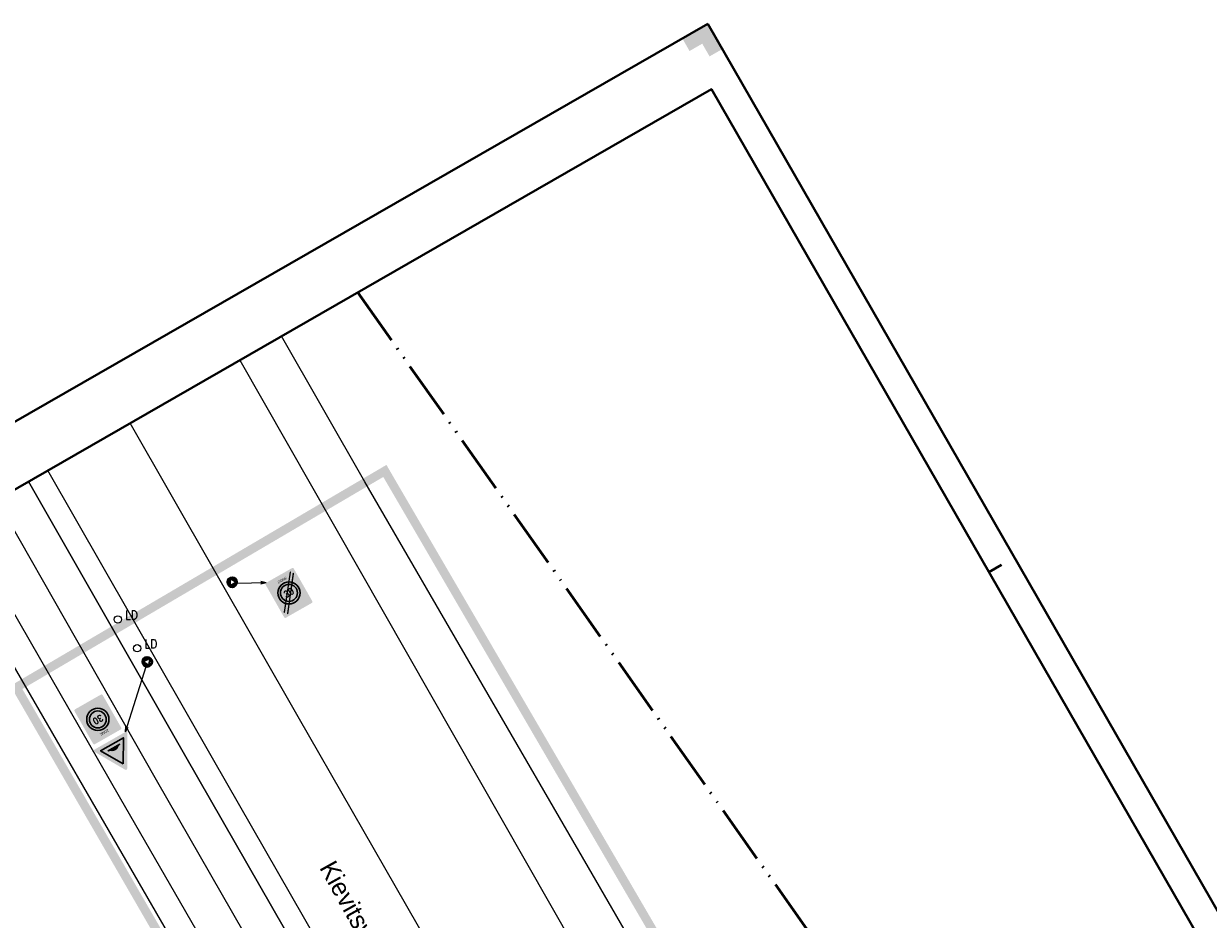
# Model space of a CAD drawing. Header units: metres. Extents: x 148742 to 148951, y 485553 to 485794.
# Tile 52 of 53: x 148799 to 148880, y 485733 to 485794. Entities that reach past the tile are written whole.
import ezdxf

# ---------------------------------------------------------------- set-up
doc = ezdxf.new("R2010")
doc.units = ezdxf.units.M
doc.header["$MEASUREMENT"] = 0
doc.linetypes.add('bladgr', pattern=[6.12, 4, -0.66, 0.07, -0.66, 0.07, -0.66])
for name, color, linetype, lineweight in [('BWR-nieuw-straatmeubilair', 7, 'Continuous', 40), ('N-WE-VW-BORDEN_TEXT_ZWART', 7, 'Continuous', 0), ('N-WE-VW-VERKEERSTEKEN', 7, 'Continuous', 30), ('TOP-L-topo objecten punt', 7, 'Continuous', 0), ('TOP-L-topo objecten vlak', 7, 'Continuous', 0), ('TOP-T-topo huisnummering naamgeving', 7, 'Continuous', 0), ('WVB-alg-bladgrens', 2, 'bladgr', 53), ('WVB-alg-onderhoek', 7, 'Continuous', 30), ('WVB-alg-werkgrens', 6, 'Continuous', 53), ('WVB-dim-terr-maatvoering 018', 7, 'Continuous', 13)]:
    doc.layers.add(name, color=color, linetype=linetype, lineweight=lineweight)
doc.styles.add('1 200   0.18', font='WORKING.shx', dxfattribs={"height": 0.36})
doc.styles.add('Civitas Borden', font='arial.ttf', dxfattribs={"width": 0.9, "height": 0.077015})
doc.styles.add('Style-INTL_ISO', font='INTL_ISO.shx')
doc.styles.add('Style-STANDARD', font='STANDARD.shx')
doc.dimstyles.new('Note 1 200', dxfattribs={"dimtxt": 0.36, "dimasz": 0.36, "dimexe": 0.18, "dimexo": 0.0625, "dimgap": 0.18, "dimtad": 1, "dimzin": 0, "dimdsep": 46, "dimtxsty": '1 200   0.18', "dimblk": 'TerminatorOpen_0.5', "dimcen": 0, "dimclrd": 256, "dimclre": 256, "dimclrt": 1, "dimazin": 0, "dimtfac": 1, "dimtdec": 0, "dimtmove": 1, "dimatfit": 1, "dimldrblk": 'TerminatorOpen_0.5', "dimfxl": 0.18, "dimfxlon": 1, "dimfrac": 2, "dimtolj": 1, "dimtzin": 0, "dimlwd": -1, "dimlwe": -1, "dimarcsym": 0})

# ---------------------------------------------------------------- blocks, each defined once
blk = doc.blocks.new('121')
at = {"layer": 'TOP-L-topo objecten punt', "color": 7, "linetype": 'Continuous', "lineweight": 0}
blk.add_circle((0, 0), 0.25, dxfattribs=at)
at = {"layer": 'TOP-L-topo objecten punt', "color": 7, "linetype": 'Continuous', "lineweight": 0, "style": 'Style-STANDARD'}
blk.add_text('LD', height=0.6, dxfattribs=at).set_placement((0.483, 0))
blk = doc.blocks.new('*U10')
at = {"linetype": 'Continuous'}
h = blk.add_hatch(color=242, dxfattribs=at)
h.paths.add_polyline_path([(-0.17, 4.9), (-2.83, 0.3, 0.57735), (-2.65, 0), (2.65, 0, 0.57735), (2.83, 0.3), (0.17, 4.9, 0.57735)])
h.paths.add_polyline_path([(-1.96, 0.6), (0, 4), (1.96, 0.6)], flags=16)
h = blk.add_hatch(color=7, dxfattribs=at)
h.paths.add_polyline_path([(-1.96, 0.6), (0, 4), (1.96, 0.6)])
h.paths.add_polyline_path([(0.67, 1.4, 0.191278), (1.06, 1.3), (1.06, 1.05), (-1.06, 1.05), (-1.06, 1.3, 0.191278), (-0.67, 1.4, -0.180429), (-0.02, 1.64, -0.188035)], flags=16)
blk.add_hatch(color=250, dxfattribs=at).paths.add_polyline_path([(-0.02, 1.64, 0.180429), (-0.67, 1.4, -0.191278), (-1.06, 1.3), (-1.06, 1.05), (1.06, 1.05), (1.06, 1.3, -0.191278), (0.67, 1.4, 0.188035)])
at = {"color": 242}
blk.add_3dface([(0, 4), (1.96, 0.6), (-1.96, 0.6)], dxfattribs=at)
blk = doc.blocks.new('*U11')
at = {"linetype": 'Continuous'}
h = blk.add_hatch(color=7, dxfattribs=at)
h.paths.add_polyline_path([(-2.23, 6, 0.414214), (-2.43, 5.8), (-2.43, 0.2, 0.414214), (-2.23, 0), (2.22, 0, 0.414214), (2.42, 0.2), (2.42, 5.8, 0.414214), (2.22, 6)])
h.paths.add_polyline_path([(-1.93, 0.3, -0.414214), (-2.13, 0.5), (-2.13, 5.5, -0.414214), (-1.93, 5.7), (1.92, 5.7, -0.414214), (2.12, 5.5), (2.12, 0.5, -0.414214), (1.92, 0.3)], flags=16)
h.paths.add_polyline_path([(1.92, 0.4, 0.414214), (2.02, 0.5), (2.02, 5.5, 0.414214), (1.92, 5.6), (-1.93, 5.6, 0.414214), (-2.03, 5.5), (-2.03, 0.5, 0.414214), (-1.93, 0.4)])
edge = h.paths.add_edge_path(flags=16)
edge.add_arc((0, 3), 1.66, 0, 360)
edge = h.paths.add_edge_path()
edge.add_arc((0, 3), 1.27, 0, 360)
h = blk.add_hatch(color=250, dxfattribs=at)
h.paths.add_polyline_path([(1.92, 0.3, 0.414214), (2.12, 0.5), (2.12, 5.5, 0.414214), (1.92, 5.7), (-1.93, 5.7, 0.414214), (-2.13, 5.5), (-2.13, 0.5, 0.414214), (-1.93, 0.3)])
h.paths.add_polyline_path([(-1.93, 0.4, -0.414214), (-2.03, 0.5), (-2.03, 5.5, -0.414214), (-1.93, 5.6), (1.92, 5.6, -0.414214), (2.02, 5.5), (2.02, 0.5, -0.414214), (1.92, 0.4)], flags=16)
h = blk.add_hatch(color=242, dxfattribs=at)
edge = h.paths.add_edge_path()
edge.add_arc((0, 3), 1.66, 0, 360)
edge = h.paths.add_edge_path(flags=16)
edge.add_arc((0, 3), 1.27, 0, 360)
at = {"color": 242}
for radius in [1.66, 1.27]:
    blk.add_circle((0, 3), radius, dxfattribs=at)
at = {"color": 250, "linetype": 'Continuous', "insert": (-0.64, 5.35), "char_height": 0.38, "width": 1.4832, "attachment_point": 1, "style": 'Civitas Borden'}
blk.add_mtext('\\fArial Unicode MS|b0|i0|c00|p39;\\H1x;\\W0.9;ZONE', dxfattribs=at)
at = {"layer": 'N-WE-VW-BORDEN_TEXT_ZWART', "color": 250, "linetype": 'Continuous', "insert": (0, 3.59), "char_height": 1.1033, "width": 1.5812, "attachment_point": 2, "style": 'Civitas Borden'}
blk.add_mtext('\\fArial Unicode MS|b1|i0|c00|p39;\\H1x;\\W0.9;30', dxfattribs=at)
blk = doc.blocks.new('*U12')
at = {"linetype": 'Continuous'}
h = blk.add_hatch(color=7, dxfattribs=at)
h.paths.add_polyline_path([(-2.23, 6, 0.414214), (-2.43, 5.8), (-2.43, 0.2, 0.414214), (-2.23, 0), (2.22, 0, 0.414214), (2.42, 0.2), (2.42, 5.8, 0.414214), (2.22, 6)])
h.paths.add_polyline_path([(-1.93, 0.3, -0.414214), (-2.13, 0.5), (-2.13, 5.5, -0.414214), (-1.93, 5.7), (1.92, 5.7, -0.414214), (2.12, 5.5), (2.12, 0.5, -0.414214), (1.92, 0.3)], flags=16)
h.paths.add_polyline_path([(1.92, 0.4, 0.414214), (2.02, 0.5), (2.02, 5.5, 0.414214), (1.92, 5.6), (-1.93, 5.6, 0.414214), (-2.03, 5.5), (-2.03, 0.5, 0.414214), (-1.93, 0.4)])
edge = h.paths.add_edge_path(flags=16)
edge.add_arc((0, 3), 1.66, 0, 360)
edge = h.paths.add_edge_path()
edge.add_arc((0, 3), 1.27, 0, 360)
h = blk.add_hatch(color=250, dxfattribs=at)
h.paths.add_polyline_path([(1.92, 0.3, 0.414214), (2.12, 0.5), (2.12, 5.5, 0.414214), (1.92, 5.7), (-1.93, 5.7, 0.414214), (-2.13, 5.5), (-2.13, 0.5, 0.414214), (-1.93, 0.3)])
h.paths.add_polyline_path([(-1.93, 0.4, -0.414214), (-2.03, 0.5), (-2.03, 5.5, -0.414214), (-1.93, 5.6), (1.92, 5.6, -0.414214), (2.02, 5.5), (2.02, 0.5, -0.414214), (1.92, 0.4)], flags=16)
at = {"linetype": 'Continuous', "lineweight": 13}
for points in [[(-2.03, 0.76), (-2.03, 0.86), (1.66, 5.6), (1.73, 5.6)], [(-1.97, 0.41), (2.01, 5.55, 0.146826), (1.97, 5.59), (-2.01, 0.45, 0.146826)], [(-1.73, 0.4), (2.02, 5.24), (2.02, 5.14), (-1.66, 0.4)]]:
    blk.add_hatch(color=250, dxfattribs=at).paths.add_polyline_path(points)
at = {"linetype": 'Continuous'}
h = blk.add_hatch(color=252, dxfattribs=at)
edge = h.paths.add_edge_path()
edge.add_arc((0, 3), 1.66, 0, 360)
edge = h.paths.add_edge_path(flags=16)
edge.add_arc((0, 3), 1.27, 0, 360)
at = {"color": 252}
for radius in [1.66, 1.27]:
    blk.add_circle((0, 3), radius, dxfattribs=at)
at = {"color": 250, "lineweight": 13}
for points in [[(-2.03, 0.76), (1.73, 5.6), (1.66, 5.6), (-2.03, 0.86)], [(2.02, 5.24), (-1.73, 0.4), (-1.66, 0.4), (2.02, 5.14)]]:
    blk.add_3dface(points, dxfattribs=at)
at = {"color": 250, "linetype": 'Continuous', "insert": (-0.64, 5.35), "char_height": 0.38, "width": 1.4832, "attachment_point": 1, "style": 'Civitas Borden'}
blk.add_mtext('\\fArial Unicode MS|b0|i0|c00|p39;\\H1x;\\W0.9;ZONE', dxfattribs=at)
at = {"layer": 'N-WE-VW-BORDEN_TEXT_ZWART', "color": 252, "linetype": 'Continuous', "insert": (0, 3.59), "char_height": 1.1033, "width": 1.5812, "attachment_point": 2, "style": 'Civitas Borden'}
blk.add_mtext('\\fArial Unicode MS|b1|i0|c00|p39;\\H1x;\\W0.9;30', dxfattribs=at)
blk = doc.blocks.new('RVVBOR')
at = {"layer": 'BWR-nieuw-straatmeubilair'}
for p, q in [((0, 0.325), (-0.281, -0.163)), ((0, 0.325), (0.282, -0.163)), ((-0.281, -0.163), (0.282, -0.163))]:
    blk.add_line(p, q, dxfattribs=at)
blk.add_circle((0, 0), 0.325, dxfattribs=at)
blk = doc.blocks.new('TerminatorOpen_0.5')
at = {"color": 0, "linetype": 'ByBlock', "lineweight": -2}
for q in [(-1, 0.25), (-1, 0), (-1, -0.25)]:
    blk.add_line((0, 0), q, dxfattribs=at)

msp = doc.modelspace()

# ---------------------------------------------------------------- hatches: boundary and pattern name
at = {"layer": 'WVB-alg-onderhoek', "lineweight": 40}
msp.add_hatch(color=256, dxfattribs=at).paths.add_polyline_path([(148846.127, 485792.017), (148845.629, 485792.884), (148844.762, 485792.386), (148844.264, 485793.253), (148845.998, 485794.249), (148846.994, 485792.515)])

# ---------------------------------------------------------------- linework, layer by layer
at = {"layer": 'TOP-L-topo objecten vlak', "color": 7, "linetype": 'Continuous', "lineweight": 0}
msp.add_line((148814.076, 485771.296), (148850.006, 485708.323), dxfattribs=at)
at = {"layer": 'TOP-L-topo objecten vlak', "color": 7, "linetype": 'Continuous', "lineweight": 0, "flags": 128}
for points in [[(148850.006, 485708.323), (148851.825, 485707.649), (148853.49, 485708.515), (148851.721, 485712.743), (148838.116, 485736.236), (148822.612, 485763.003), (148816.926, 485772.934)], [(148829.176, 485727.584), (148818.052, 485746.966), (148806.591, 485766.996)], [(148882.619, 485621.631), (148879.303, 485627.34), (148843.083, 485690.328), (148812.303, 485743.975), (148800.973, 485763.768)], [(148799.653, 485763.01), (148810.39, 485744.241), (148850.083, 485675.038), (148881.249, 485620.848)]]:
    msp.add_lwpolyline(points, dxfattribs=at)
at = {"layer": 'TOP-L-topo objecten vlak', "linetype": 'Continuous', "lineweight": 0, "flags": 128}
for points in [[(148881.249, 485620.848), (148850.083, 485675.038), (148810.39, 485744.241), (148799.653, 485763.01)], [(148797.478, 485761.76), (148808.361, 485742.66), (148847.819, 485673.916), (148879.095, 485619.617)], [(148876.827, 485618.32), (148845.571, 485672.67), (148805.881, 485741.504), (148795.017, 485760.346)], [(148875.281, 485617.436), (148844.026, 485671.907), (148804.281, 485740.698), (148793.434, 485759.437)]]:
    msp.add_lwpolyline(points, dxfattribs=at)
at = {"layer": 'WVB-alg-bladgrens', "linetype": 'bladgr'}
msp.add_line((148822.123, 485775.919), (148917.043, 485641.314), dxfattribs=at)
at = {"layer": 'WVB-alg-onderhoek', "lineweight": 40}
for p, q in [((148845.998, 485794.249), (148742.988, 485735.068)), ((148950.612, 485612.161), (148845.998, 485794.249)), ((148866.054, 485757.334), (148865.187, 485756.835))]:
    msp.add_line(p, q, dxfattribs=at)
at = {"layer": 'WVB-alg-onderhoek', "lineweight": 40, "flags": 128}
msp.add_lwpolyline([(148746.715, 485732.596), (148848.34, 485555.71), (148947.881, 485612.899), (148846.257, 485789.785)], close=True, dxfattribs=at)
at = {"layer": 'WVB-alg-werkgrens', "flags": 128}
msp.add_lwpolyline([(148863.676, 485716.994, 0.6, 0.6, 0), (148854.803, 485710.87, 0.6, 0.6, 0), (148823.974, 485763.736, 0.6, 0.6, 0), (148798.835, 485748.964, 0.6, 0.6, 0), (148867.195, 485630.641, 0.6, 0.6, 0), (148892.812, 485645.694, 0.6, 0.6, 0), (148859.35, 485703.074, 0.6, 0.6, 0), (148868.862, 485709.638, 0.6, 0.6, 0)], format="xyseb", dxfattribs=at)

# ---------------------------------------------------------------- block references
at = {"layer": 'BWR-nieuw-straatmeubilair'}
for p, rotation in [((148813.554, 485756.139), 29.83743557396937), ((148807.766, 485750.704), 209.8374355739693)]:
    msp.add_blockref('RVVBOR', p, dxfattribs=dict(at, rotation=rotation))
at = {"layer": 'N-WE-VW-VERKEERSTEKEN', "ltscale": 1.52, "xscale": 0.456, "yscale": 0.456, "zscale": 0.456}
for name, p, rotation in [('*U12', (148818.109, 485754.226), 29.65239058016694), ('*U11', (148803.716, 485747.971), 209.6523905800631), ('*U10', (148805.224, 485745.328), 209.6523905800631)]:
    msp.add_blockref(name, p, dxfattribs=dict(at, rotation=rotation))
at = {"layer": 'TOP-L-topo objecten punt', "color": 7, "linetype": 'Continuous', "lineweight": 0}
for p in [(148805.761, 485753.605), (148807.079, 485751.636)]:
    msp.add_blockref('121', p, dxfattribs=at)

# ---------------------------------------------------------------- texts
at = {"layer": 'TOP-T-topo huisnummering naamgeving', "color": 7, "linetype": 'Continuous', "lineweight": 0, "style": 'Style-INTL_ISO'}
msp.add_text('Kievitsweg', height=1.25, rotation=299.1, dxfattribs=at).set_placement((148819.476, 485736.674))

# ---------------------------------------------------------------- leaders
at = {"layer": 'WVB-dim-terr-maatvoering 018'}
for points in [[(148815.874, 485756.101), (148813.868, 485756.054)], [(148806.275, 485745.927), (148807.681, 485750.391)]]:
    msp.add_leader(points, dimstyle='Note 1 200', override={"dimscale": 1, "dimclrd": 0}, dxfattribs=at)

doc.saveas('drawing.dxf')
